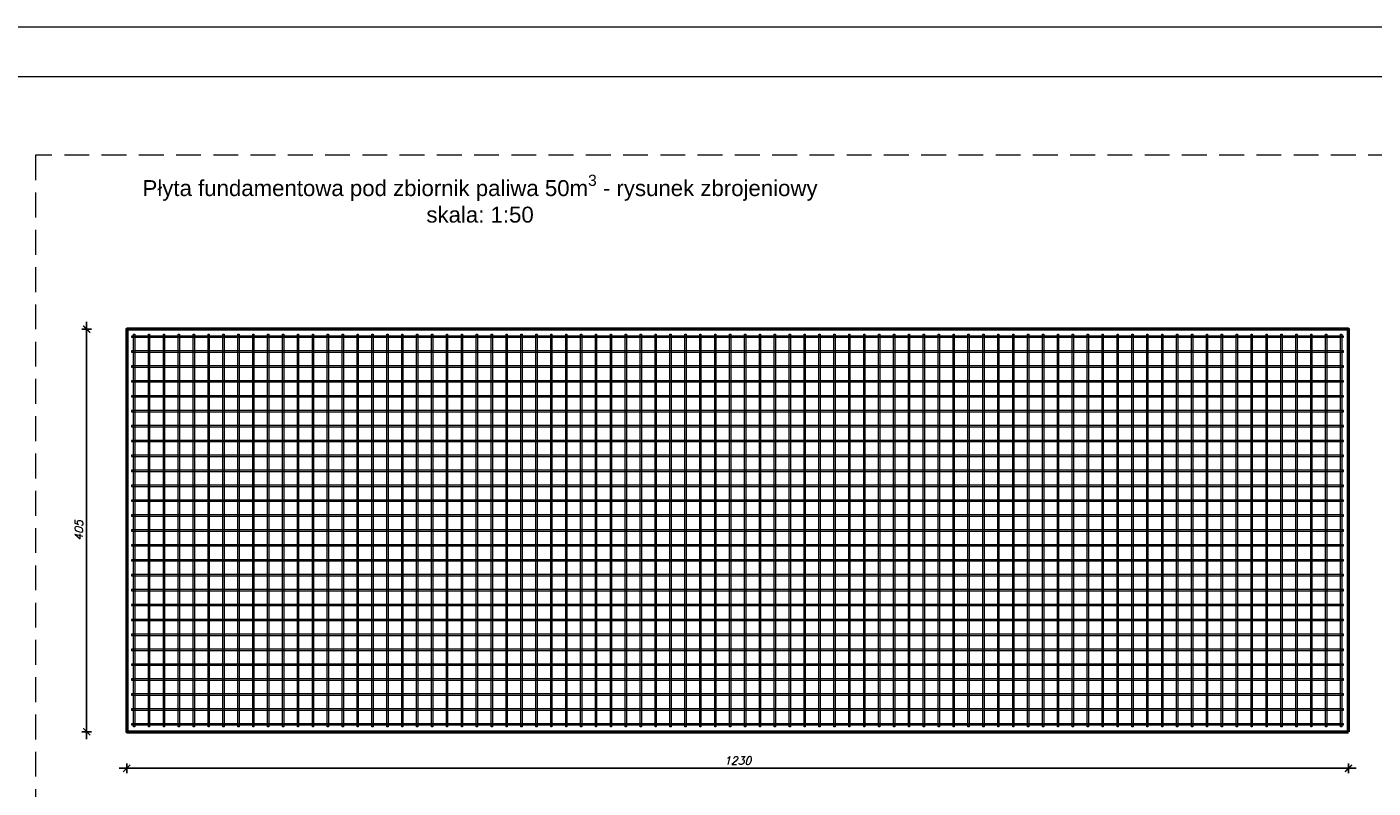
# Model space of a CAD drawing. Header units: millimetres. Extents: x 1814 to 94182, y 11562 to 49454.
# Tile 26 of 143: x 12135 to 13490, y 13866 to 14632. Entities that reach past the tile are written whole.
import ezdxf

# ---------------------------------------------------------------- set-up
doc = ezdxf.new("R2010")
doc.units = ezdxf.units.MM
doc.linetypes.add('DASHED', pattern=[0.75, 0.5, -0.25])
doc.layers.add('opis', color=50, linetype='Continuous')
doc.layers.add('pomoc', color=210, linetype='Continuous', lineweight=9, plot=False)
for name, color, linetype, lineweight in [('ramka', 84, 'Continuous', 15), ('wymiar', 135, 'Continuous', 9), ('zbrojenie', 123, 'Continuous', 9), ('ściany', 7, 'Continuous', 50)]:
    doc.layers.add(name, color=color, linetype=linetype, lineweight=lineweight)
doc.styles.add('Opisowy', font='arial.ttf')
doc.styles.add('WYMIARY', font='simplex.shx', dxfattribs={"oblique": 15})
doc.dimstyles.new('1-50', dxfattribs={"dimscale": 50, "dimtxt": 0.16, "dimasz": 0.2, "dimexe": 0.1, "dimexo": 0.1, "dimgap": 0.075, "dimtad": 1, "dimdec": 1, "dimrnd": 0.1, "dimzin": 9, "dimtxsty": 'WYMIARY', "dimblk": 'ARCHTICK', "dimcen": 0.2, "dimdle": 0.15, "dimadec": 1, "dimazin": 1, "dimtfac": 1, "dimtdec": 1, "dimtix": 1, "dimtmove": 2, "dimatfit": 3, "dimldrblk": 'ARCHTICK', "dimfxl": 0, "dimarcsym": 0})

# ---------------------------------------------------------------- blocks, each defined once
blk = doc.blocks.new('_ARCHTICK')
at = {"color": 0, "linetype": 'ByBlock', "lineweight": -2}
blk.add_solid([(0.4, 0.31), (0.31, 0.4), (-0.31, -0.4), (-0.4, -0.31)], dxfattribs=at)
blk = doc.blocks.new('*D3253')
at = {"layer": 'Defpoints', "color": 0}
for p in [(12235.8, 13922.6), (13465.8, 13922.6), (13465.8, 13885.8)]:
    blk.add_point(p, dxfattribs=at)
at = {"layer": 'wymiar', "color": 0, "lineweight": -2}
for p, q in [((12235.8, 13890.8), (12235.8, 13880.8)), ((13465.8, 13890.8), (13465.8, 13880.8)), ((12228.3, 13885.8), (13473.3, 13885.8))]:
    blk.add_line(p, q, dxfattribs=at)
at = {"layer": 'wymiar', "color": 0, "lineweight": -2, "xscale": 10, "yscale": 10, "zscale": 10, "rotation": 180}
blk.add_blockref('_ARCHTICK', (12235.8, 13885.8), dxfattribs=at)
at = {"layer": 'wymiar', "color": 0, "lineweight": -2, "xscale": 10, "yscale": 10, "zscale": 10}
blk.add_blockref('_ARCHTICK', (13465.8, 13885.8), dxfattribs=at)
at = {"layer": 'wymiar', "color": 0, "insert": (12850.8, 13893.6), "char_height": 8, "attachment_point": 5, "style": 'WYMIARY'}
blk.add_mtext('1230', dxfattribs=at)
blk = doc.blocks.new('*D3254')
at = {"layer": 'Defpoints', "color": 0}
for p in [(12195.5, 14327.6), (12235.8, 14327.6), (12235.8, 13922.6)]:
    blk.add_point(p, dxfattribs=at)
at = {"layer": 'wymiar', "color": 0, "lineweight": -2}
for p, q in [((12200.5, 14327.6), (12190.5, 14327.6)), ((12195.5, 13915.1), (12195.5, 14335.1)), ((12200.5, 13922.6), (12190.5, 13922.6))]:
    blk.add_line(p, q, dxfattribs=at)
at = {"layer": 'wymiar', "color": 0, "lineweight": -2, "xscale": 10, "yscale": 10, "zscale": 10}
for p, rotation in [((12195.5, 14327.6), 90), ((12195.5, 13922.6), 270)]:
    blk.add_blockref('_ARCHTICK', p, dxfattribs=dict(at, rotation=rotation))
at = {"layer": 'wymiar', "color": 0, "insert": (12187.7, 14125.1), "char_height": 8, "attachment_point": 5, "rotation": 90, "style": 'WYMIARY'}
blk.add_mtext('405', dxfattribs=at)

msp = doc.modelspace()

# ---------------------------------------------------------------- linework, layer by layer
at = {"layer": 'pomoc'}
msp.add_lwpolyline([(10996.286, 14631.57), (15496.286, 14631.57), (15496.286, 13146.57), (10996.286, 13146.57)], close=True, dxfattribs=at)
at = {"layer": 'ramka', "linetype": 'Continuous'}
msp.add_line((10996.286, 14581.57), (15446.286, 14581.57), dxfattribs=at)
at = {"layer": 'ramka', "linetype": 'DASHED', "ltscale": 50}
msp.add_lwpolyline([(12144.072, 13629.457), (13698.072, 13629.457), (13698.072, 14502.436), (12144.072, 14502.436)], close=True, dxfattribs=at)
at = {"layer": 'zbrojenie'}
for points in [[(13460.802, 14320.658), (12240.802, 14320.658), (12240.802, 14319.458), (13460.802, 14319.458), (13460.802, 14320.658)], [(12243.902, 14322.558), (12243.902, 13927.558), (12242.702, 13927.558), (12242.702, 14322.558), (12243.902, 14322.558)], [(12258.902, 14322.558), (12258.902, 13927.558), (12257.702, 13927.558), (12257.702, 14322.558), (12258.902, 14322.558)], [(12273.902, 14322.558), (12273.902, 13927.558), (12272.702, 13927.558), (12272.702, 14322.558), (12273.902, 14322.558)], [(12288.902, 14322.558), (12288.902, 13927.558), (12287.702, 13927.558), (12287.702, 14322.558), (12288.902, 14322.558)], [(12303.902, 14322.558), (12303.902, 13927.558), (12302.702, 13927.558), (12302.702, 14322.558), (12303.902, 14322.558)], [(12318.902, 14322.558), (12318.902, 13927.558), (12317.702, 13927.558), (12317.702, 14322.558), (12318.902, 14322.558)], [(12333.902, 14322.558), (12333.902, 13927.558), (12332.702, 13927.558), (12332.702, 14322.558), (12333.902, 14322.558)], [(12348.902, 14322.558), (12348.902, 13927.558), (12347.702, 13927.558), (12347.702, 14322.558), (12348.902, 14322.558)], [(12363.902, 14322.558), (12363.902, 13927.558), (12362.702, 13927.558), (12362.702, 14322.558), (12363.902, 14322.558)], [(12378.902, 14322.558), (12378.902, 13927.558), (12377.702, 13927.558), (12377.702, 14322.558), (12378.902, 14322.558)], [(12393.902, 14322.558), (12393.902, 13927.558), (12392.702, 13927.558), (12392.702, 14322.558), (12393.902, 14322.558)], [(12408.902, 14322.558), (12408.902, 13927.558), (12407.702, 13927.558), (12407.702, 14322.558), (12408.902, 14322.558)], [(12423.902, 14322.558), (12423.902, 13927.558), (12422.702, 13927.558), (12422.702, 14322.558), (12423.902, 14322.558)], [(12438.902, 14322.558), (12438.902, 13927.558), (12437.702, 13927.558), (12437.702, 14322.558), (12438.902, 14322.558)], [(12453.902, 14322.558), (12453.902, 13927.558), (12452.702, 13927.558), (12452.702, 14322.558), (12453.902, 14322.558)], [(12468.902, 14322.558), (12468.902, 13927.558), (12467.702, 13927.558), (12467.702, 14322.558), (12468.902, 14322.558)], [(12483.902, 14322.558), (12483.902, 13927.558), (12482.702, 13927.558), (12482.702, 14322.558), (12483.902, 14322.558)], [(12498.902, 14322.558), (12498.902, 13927.558), (12497.702, 13927.558), (12497.702, 14322.558), (12498.902, 14322.558)], [(12513.902, 14322.558), (12513.902, 13927.558), (12512.702, 13927.558), (12512.702, 14322.558), (12513.902, 14322.558)], [(12528.902, 14322.558), (12528.902, 13927.558), (12527.702, 13927.558), (12527.702, 14322.558), (12528.902, 14322.558)], [(12543.902, 14322.558), (12543.902, 13927.558), (12542.702, 13927.558), (12542.702, 14322.558), (12543.902, 14322.558)], [(12558.902, 14322.558), (12558.902, 13927.558), (12557.702, 13927.558), (12557.702, 14322.558), (12558.902, 14322.558)], [(12573.902, 14322.558), (12573.902, 13927.558), (12572.702, 13927.558), (12572.702, 14322.558), (12573.902, 14322.558)], [(12588.902, 14322.558), (12588.902, 13927.558), (12587.702, 13927.558), (12587.702, 14322.558), (12588.902, 14322.558)], [(12603.902, 14322.558), (12603.902, 13927.558), (12602.702, 13927.558), (12602.702, 14322.558), (12603.902, 14322.558)], [(12618.902, 14322.558), (12618.902, 13927.558), (12617.702, 13927.558), (12617.702, 14322.558), (12618.902, 14322.558)], [(12633.902, 14322.558), (12633.902, 13927.558), (12632.702, 13927.558), (12632.702, 14322.558), (12633.902, 14322.558)], [(12648.902, 14322.558), (12648.902, 13927.558), (12647.702, 13927.558), (12647.702, 14322.558), (12648.902, 14322.558)], [(12663.902, 14322.558), (12663.902, 13927.558), (12662.702, 13927.558), (12662.702, 14322.558), (12663.902, 14322.558)], [(12678.902, 14322.558), (12678.902, 13927.558), (12677.702, 13927.558), (12677.702, 14322.558), (12678.902, 14322.558)], [(12693.902, 14322.558), (12693.902, 13927.558), (12692.702, 13927.558), (12692.702, 14322.558), (12693.902, 14322.558)], [(12708.902, 14322.558), (12708.902, 13927.558), (12707.702, 13927.558), (12707.702, 14322.558), (12708.902, 14322.558)], [(12723.902, 14322.558), (12723.902, 13927.558), (12722.702, 13927.558), (12722.702, 14322.558), (12723.902, 14322.558)], [(12738.902, 14322.558), (12738.902, 13927.558), (12737.702, 13927.558), (12737.702, 14322.558), (12738.902, 14322.558)], [(12753.902, 14322.558), (12753.902, 13927.558), (12752.702, 13927.558), (12752.702, 14322.558), (12753.902, 14322.558)], [(12768.902, 14322.558), (12768.902, 13927.558), (12767.702, 13927.558), (12767.702, 14322.558), (12768.902, 14322.558)], [(12783.902, 14322.558), (12783.902, 13927.558), (12782.702, 13927.558), (12782.702, 14322.558), (12783.902, 14322.558)], [(12798.902, 14322.558), (12798.902, 13927.558), (12797.702, 13927.558), (12797.702, 14322.558), (12798.902, 14322.558)], [(12813.902, 14322.558), (12813.902, 13927.558), (12812.702, 13927.558), (12812.702, 14322.558), (12813.902, 14322.558)], [(12828.902, 14322.558), (12828.902, 13927.558), (12827.702, 13927.558), (12827.702, 14322.558), (12828.902, 14322.558)], [(12843.902, 14322.558), (12843.902, 13927.558), (12842.702, 13927.558), (12842.702, 14322.558), (12843.902, 14322.558)], [(12858.902, 14322.558), (12858.902, 13927.558), (12857.702, 13927.558), (12857.702, 14322.558), (12858.902, 14322.558)], [(12873.902, 14322.558), (12873.902, 13927.558), (12872.702, 13927.558), (12872.702, 14322.558), (12873.902, 14322.558)], [(12888.902, 14322.558), (12888.902, 13927.558), (12887.702, 13927.558), (12887.702, 14322.558), (12888.902, 14322.558)], [(12903.902, 14322.558), (12903.902, 13927.558), (12902.702, 13927.558), (12902.702, 14322.558), (12903.902, 14322.558)], [(12918.902, 14322.558), (12918.902, 13927.558), (12917.702, 13927.558), (12917.702, 14322.558), (12918.902, 14322.558)], [(12933.902, 14322.558), (12933.902, 13927.558), (12932.702, 13927.558), (12932.702, 14322.558), (12933.902, 14322.558)], [(12948.902, 14322.558), (12948.902, 13927.558), (12947.702, 13927.558), (12947.702, 14322.558), (12948.902, 14322.558)], [(12963.902, 14322.558), (12963.902, 13927.558), (12962.702, 13927.558), (12962.702, 14322.558), (12963.902, 14322.558)], [(12978.902, 14322.558), (12978.902, 13927.558), (12977.702, 13927.558), (12977.702, 14322.558), (12978.902, 14322.558)], [(12993.902, 14322.558), (12993.902, 13927.558), (12992.702, 13927.558), (12992.702, 14322.558), (12993.902, 14322.558)], [(13008.902, 14322.558), (13008.902, 13927.558), (13007.702, 13927.558), (13007.702, 14322.558), (13008.902, 14322.558)], [(13023.902, 14322.558), (13023.902, 13927.558), (13022.702, 13927.558), (13022.702, 14322.558), (13023.902, 14322.558)], [(13038.902, 14322.558), (13038.902, 13927.558), (13037.702, 13927.558), (13037.702, 14322.558), (13038.902, 14322.558)], [(13053.902, 14322.558), (13053.902, 13927.558), (13052.702, 13927.558), (13052.702, 14322.558), (13053.902, 14322.558)], [(13068.902, 14322.558), (13068.902, 13927.558), (13067.702, 13927.558), (13067.702, 14322.558), (13068.902, 14322.558)], [(13083.902, 14322.558), (13083.902, 13927.558), (13082.702, 13927.558), (13082.702, 14322.558), (13083.902, 14322.558)], [(13098.902, 14322.558), (13098.902, 13927.558), (13097.702, 13927.558), (13097.702, 14322.558), (13098.902, 14322.558)], [(13113.902, 14322.558), (13113.902, 13927.558), (13112.702, 13927.558), (13112.702, 14322.558), (13113.902, 14322.558)], [(13128.902, 14322.558), (13128.902, 13927.558), (13127.702, 13927.558), (13127.702, 14322.558), (13128.902, 14322.558)], [(13143.902, 14322.558), (13143.902, 13927.558), (13142.702, 13927.558), (13142.702, 14322.558), (13143.902, 14322.558)], [(13158.902, 14322.558), (13158.902, 13927.558), (13157.702, 13927.558), (13157.702, 14322.558), (13158.902, 14322.558)], [(13173.902, 14322.558), (13173.902, 13927.558), (13172.702, 13927.558), (13172.702, 14322.558), (13173.902, 14322.558)], [(13188.902, 14322.558), (13188.902, 13927.558), (13187.702, 13927.558), (13187.702, 14322.558), (13188.902, 14322.558)], [(13203.902, 14322.558), (13203.902, 13927.558), (13202.702, 13927.558), (13202.702, 14322.558), (13203.902, 14322.558)], [(13218.902, 14322.558), (13218.902, 13927.558), (13217.702, 13927.558), (13217.702, 14322.558), (13218.902, 14322.558)], [(13233.902, 14322.558), (13233.902, 13927.558), (13232.702, 13927.558), (13232.702, 14322.558), (13233.902, 14322.558)], [(13248.902, 14322.558), (13248.902, 13927.558), (13247.702, 13927.558), (13247.702, 14322.558), (13248.902, 14322.558)], [(13263.902, 14322.558), (13263.902, 13927.558), (13262.702, 13927.558), (13262.702, 14322.558), (13263.902, 14322.558)], [(13278.902, 14322.558), (13278.902, 13927.558), (13277.702, 13927.558), (13277.702, 14322.558), (13278.902, 14322.558)], [(13293.902, 14322.558), (13293.902, 13927.558), (13292.702, 13927.558), (13292.702, 14322.558), (13293.902, 14322.558)], [(13308.902, 14322.558), (13308.902, 13927.558), (13307.702, 13927.558), (13307.702, 14322.558), (13308.902, 14322.558)], [(13323.902, 14322.558), (13323.902, 13927.558), (13322.702, 13927.558), (13322.702, 14322.558), (13323.902, 14322.558)], [(13338.902, 14322.558), (13338.902, 13927.558), (13337.702, 13927.558), (13337.702, 14322.558), (13338.902, 14322.558)], [(13353.902, 14322.558), (13353.902, 13927.558), (13352.702, 13927.558), (13352.702, 14322.558), (13353.902, 14322.558)], [(13368.902, 14322.558), (13368.902, 13927.558), (13367.702, 13927.558), (13367.702, 14322.558), (13368.902, 14322.558)], [(13383.902, 14322.558), (13383.902, 13927.558), (13382.702, 13927.558), (13382.702, 14322.558), (13383.902, 14322.558)], [(13398.902, 14322.558), (13398.902, 13927.558), (13397.702, 13927.558), (13397.702, 14322.558), (13398.902, 14322.558)], [(13413.902, 14322.558), (13413.902, 13927.558), (13412.702, 13927.558), (13412.702, 14322.558), (13413.902, 14322.558)], [(13428.902, 14322.558), (13428.902, 13927.558), (13427.702, 13927.558), (13427.702, 14322.558), (13428.902, 14322.558)], [(13443.902, 14322.558), (13443.902, 13927.558), (13442.702, 13927.558), (13442.702, 14322.558), (13443.902, 14322.558)], [(13458.902, 14322.558), (13458.902, 13927.558), (13457.702, 13927.558), (13457.702, 14322.558), (13458.902, 14322.558)], [(13460.802, 14305.658), (12240.802, 14305.658), (12240.802, 14304.458), (13460.802, 14304.458), (13460.802, 14305.658)], [(13460.802, 14290.658), (12240.802, 14290.658), (12240.802, 14289.458), (13460.802, 14289.458), (13460.802, 14290.658)], [(13460.802, 14275.658), (12240.802, 14275.658), (12240.802, 14274.458), (13460.802, 14274.458), (13460.802, 14275.658)], [(13460.802, 14260.658), (12240.802, 14260.658), (12240.802, 14259.458), (13460.802, 14259.458), (13460.802, 14260.658)], [(13460.802, 14245.658), (12240.802, 14245.658), (12240.802, 14244.458), (13460.802, 14244.458), (13460.802, 14245.658)], [(13460.802, 14230.658), (12240.802, 14230.658), (12240.802, 14229.458), (13460.802, 14229.458), (13460.802, 14230.658)], [(13460.802, 14215.658), (12240.802, 14215.658), (12240.802, 14214.458), (13460.802, 14214.458), (13460.802, 14215.658)], [(13460.802, 14200.658), (12240.802, 14200.658), (12240.802, 14199.458), (13460.802, 14199.458), (13460.802, 14200.658)], [(13460.802, 14185.658), (12240.802, 14185.658), (12240.802, 14184.458), (13460.802, 14184.458), (13460.802, 14185.658)], [(13460.802, 14170.658), (12240.802, 14170.658), (12240.802, 14169.458), (13460.802, 14169.458), (13460.802, 14170.658)], [(13460.802, 14155.658), (12240.802, 14155.658), (12240.802, 14154.458), (13460.802, 14154.458), (13460.802, 14155.658)], [(13460.802, 14140.658), (12240.802, 14140.658), (12240.802, 14139.458), (13460.802, 14139.458), (13460.802, 14140.658)], [(13460.802, 14125.658), (12240.802, 14125.658), (12240.802, 14124.458), (13460.802, 14124.458), (13460.802, 14125.658)], [(13460.802, 14110.658), (12240.802, 14110.658), (12240.802, 14109.458), (13460.802, 14109.458), (13460.802, 14110.658)], [(13460.802, 14095.658), (12240.802, 14095.658), (12240.802, 14094.458), (13460.802, 14094.458), (13460.802, 14095.658)], [(13460.802, 14080.658), (12240.802, 14080.658), (12240.802, 14079.458), (13460.802, 14079.458), (13460.802, 14080.658)], [(13460.802, 14065.658), (12240.802, 14065.658), (12240.802, 14064.458), (13460.802, 14064.458), (13460.802, 14065.658)], [(13460.802, 14050.658), (12240.802, 14050.658), (12240.802, 14049.458), (13460.802, 14049.458), (13460.802, 14050.658)], [(13460.802, 14035.658), (12240.802, 14035.658), (12240.802, 14034.458), (13460.802, 14034.458), (13460.802, 14035.658)], [(13460.802, 14020.658), (12240.802, 14020.658), (12240.802, 14019.458), (13460.802, 14019.458), (13460.802, 14020.658)], [(13460.802, 14005.658), (12240.802, 14005.658), (12240.802, 14004.458), (13460.802, 14004.458), (13460.802, 14005.658)], [(13460.802, 13990.658), (12240.802, 13990.658), (12240.802, 13989.458), (13460.802, 13989.458), (13460.802, 13990.658)], [(13460.802, 13975.658), (12240.802, 13975.658), (12240.802, 13974.458), (13460.802, 13974.458), (13460.802, 13975.658)], [(13460.802, 13960.658), (12240.802, 13960.658), (12240.802, 13959.458), (13460.802, 13959.458), (13460.802, 13960.658)], [(13460.802, 13945.658), (12240.802, 13945.658), (12240.802, 13944.458), (13460.802, 13944.458), (13460.802, 13945.658)], [(13460.802, 13930.658), (12240.802, 13930.658), (12240.802, 13929.458), (13460.802, 13929.458), (13460.802, 13930.658)]]:
    msp.add_lwpolyline(points, dxfattribs=at)
at = {"layer": 'ściany'}
msp.add_lwpolyline([(13465.802, 13922.558), (13465.802, 14327.558), (12235.802, 14327.558), (12235.802, 13922.558)], close=True, dxfattribs=at)

# ---------------------------------------------------------------- texts
at = {"layer": 'opis', "insert": (12591.53, 14458.718), "char_height": 16, "attachment_point": 5, "style": 'Opisowy'}
msp.add_mtext_dynamic_manual_height_columns('\\A1;Płyta fundamentowa pod zbiornik paliwa 50m{\\H0.7x;\\S3^ ;} - rysunek zbrojeniowy\\Pskala: 1:50', width=733.73966, gutter_width=160, heights=[69.945], dxfattribs=at)

# ---------------------------------------------------------------- dimensions: what is measured, and where the dimension line sits
at = {"layer": 'wymiar'}
dim = msp.add_linear_dim(base=(12195.476, 14327.558), p1=(12235.802, 13922.558), p2=(12235.802, 14327.558), angle=90, dimstyle='1-50', dxfattribs=at)
dim.commit()
dim.dimension.update_dxf_attribs({"geometry": '*D3254', "text_midpoint": (12187.726, 14125.058)})
dim = msp.add_linear_dim(base=(13465.802, 13885.805), p1=(12235.802, 13922.558), p2=(13465.802, 13922.558), dimstyle='1-50', dxfattribs=at)
dim.commit()
dim.dimension.update_dxf_attribs({"geometry": '*D3253', "text_midpoint": (12850.802, 13893.555)})

doc.saveas('drawing.dxf')
